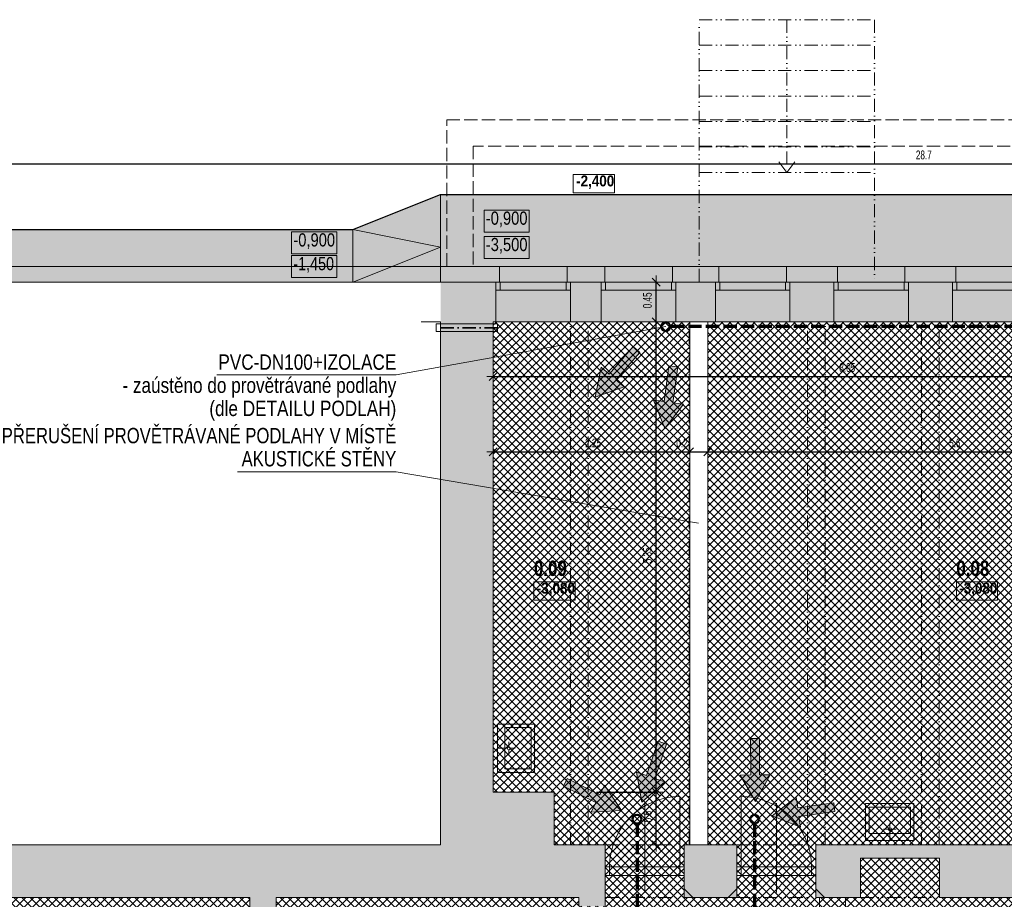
# Model space of a CAD drawing. Header units: millimetres. Extents: x -18538 to 31634, y -71765 to -43346.
# Tile 8 of 19: x -7448 to 3769, y -54187 to -44167. Entities that reach past the tile are written whole.
import ezdxf

# ---------------------------------------------------------------- set-up
doc = ezdxf.new("R2010")
doc.units = ezdxf.units.MM
doc.header["$PDMODE"] = 65
for name, pattern in [('Carkovana 2x_1', [200, 150, -50]), ('Cerchovana_1', [250, 150, -50, 0, -50]), ('JIS_09_15', [300, 150, -50, 0, -50, 0, -50])]:
    doc.linetypes.add(name, pattern=pattern)
doc.layers.add('XR$1$1.PP - SLEPY_1', color=7, linetype='Continuous', lineweight=25)
doc.layers.add('XR$3$SANACE_1', color=7, linetype='Continuous', lineweight=25)
doc.styles.add('ARIAL', font='ARIAL.TTF')
doc.styles.add('Arial Black', font='Arial Black')
doc.styles.add('ARIALNARROW', font='ARIALN.TTF')
doc.dimstyles.new('DIMSTYLE_4', dxfattribs={"dimtxt": 100, "dimasz": 150, "dimexe": 0, "dimexo": 0, "dimgap": 50, "dimtad": 2, "dimdec": 1, "dimlfac": 0.001, "dimrnd": 0.05, "dimzin": 4, "dimdsep": 46, "dimtxsty": 'ARIALNARROW', "dimblk1": 'ALL_ML_STRICH', "dimblk2": 'ALL_ML_STRICH', "dimsah": 1, "dimcen": 0, "dimclrd": 6, "dimclre": 6, "dimclrt": 6, "dimadec": 0, "dimazin": 0, "dimtfac": 1, "dimtdec": 0, "dimtix": 1, "dimtmove": 2, "dimatfit": 3, "dimfxl": 0, "dimtzin": 0, "dimlwd": 0, "dimlwe": 13, "dimarcsym": 0})
doc.dimstyles.new('DIMSTYLE_5', dxfattribs={"dimtxt": 100, "dimasz": 150, "dimexe": 0, "dimexo": 0, "dimgap": 50, "dimtad": 2, "dimlfac": 0.001, "dimrnd": 0.05, "dimzin": 4, "dimdsep": 46, "dimtxsty": 'ARIALNARROW', "dimblk1": 'ALL_ML_STRICH', "dimblk2": 'ALL_ML_STRICH', "dimsah": 1, "dimcen": 0, "dimclrd": 6, "dimclre": 6, "dimclrt": 6, "dimadec": 0, "dimazin": 0, "dimtfac": 1, "dimtdec": 0, "dimtix": 1, "dimtmove": 2, "dimatfit": 3, "dimfxl": 0, "dimtzin": 0, "dimlwd": 0, "dimlwe": 13, "dimarcsym": 0})
doc.dimstyles.new('DIMSTYLE_6', dxfattribs={"dimtxt": 100, "dimasz": 150, "dimexe": 0, "dimexo": 0, "dimgap": 50, "dimtad": 2, "dimdec": 1, "dimlfac": 0.001, "dimrnd": 0.05, "dimzin": 4, "dimdsep": 46, "dimtxsty": 'ARIALNARROW', "dimblk1": 'ALL_ML_STRICH', "dimblk2": 'ALL_ML_STRICH', "dimsah": 1, "dimcen": 0, "dimclrd": 6, "dimclre": 6, "dimclrt": 6, "dimadec": 0, "dimazin": 0, "dimtfac": 1, "dimtdec": 0, "dimtix": 1, "dimtmove": 2, "dimatfit": 3, "dimfxl": 0, "dimtvp": 1.2, "dimtzin": 0, "dimlwd": 0, "dimlwe": 13, "dimarcsym": 0})
pattern_1 = [(45, (0, 0), (-45.96194, 45.96194), []), (135, (0, 0), (-45.96194, -45.96194), [])]

# ---------------------------------------------------------------- blocks, each defined once
blk = doc.blocks.new('KOMPLEXNÍ OBJEKT_1')
at = {"layer": 'XR$1$1.PP - SLEPY_1', "color": 251, "linetype": 'Continuous', "lineweight": 13}
for p, q in [((-2003, -52191), (-2003, -52742)), ((-2003, -52191), (-1583, -52191)), ((-1923, -52231), (-1623, -52231)), ((-1923, -52702), (-1923, -52231)), ((-1623, -52231), (-1623, -52702)), ((-1583, -52742), (-1583, -52191)), ((-1893, -52467), (-2003, -52467)), ((-1876, -52449), (-1876, -52393)), ((-1876, -52484), (-1876, -52541)), ((-1858, -52467), (-1802, -52467)), ((-1623, -52702), (-1923, -52702)), ((-2003, -52742), (-1659, -52742)), ((-2003, -52742), (-1583, -52742))]:
    blk.add_line(p, q, dxfattribs=at)
blk.add_arc((-1876, -52467), 17.2, 270.0000172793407, 269.9999999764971, dxfattribs=at)
blk = doc.blocks.new('KOMPLEXNÍ OBJEKT_17')
at = {"layer": 'XR$1$1.PP - SLEPY_1', "color": 251, "linetype": 'Continuous', "lineweight": 13}
for p, q in [((2189, -53517), (2189, -53097)), ((2740, -53097), (2189, -53097)), ((2229, -53437), (2229, -53137)), ((2229, -53137), (2700, -53137)), ((2700, -53137), (2700, -53437)), ((2740, -53517), (2740, -53097)), ((2740, -53517), (2740, -53173)), ((2448, -53389), (2391, -53389)), ((2465, -53372), (2465, -53316)), ((2482, -53389), (2539, -53389)), ((2700, -53437), (2229, -53437)), ((2465, -53407), (2465, -53517)), ((2189, -53517), (2740, -53517))]:
    blk.add_line(p, q, dxfattribs=at)
blk.add_arc((2465, -53389), 17.2, 0, 360, dxfattribs=at)
blk = doc.blocks.new('ALL_ML_STRICH')
at = {"color": 0, "linetype": 'ByBlock', "lineweight": -2}
for p, q in [((-1, 0), (0.5, 0)), ((-0.3, -0.3), (0.3, 0.3)), ((0, -0.5), (0, 0.5))]:
    blk.add_line(p, q, dxfattribs=at)
blk = doc.blocks.new('*D81')
at = {"layer": 'DEFPOINTS', "color": 6, "linetype": 'Continuous', "lineweight": 13}
for p in [(-11508, -45808), (-11508, -46557), (17177, -46557)]:
    blk.add_point(p, dxfattribs=at)
at = {"layer": 'XR$3$SANACE_1', "color": 6, "linetype": 'Continuous', "lineweight": -2}
for p, q in [((-11508, -45808), (-11508, -45808)), ((-11508, -45808), (17177, -45808)), ((17177, -45808), (17177, -45808))]:
    blk.add_line(p, q, dxfattribs=at)
at = {"layer": 'XR$3$SANACE_1', "color": 6, "linetype": 'Continuous', "lineweight": 13, "xscale": 150, "yscale": 150, "zscale": 150, "rotation": 180}
blk.add_blockref('ALL_ML_STRICH', (-11508, -45808), dxfattribs=at)
at = {"layer": 'XR$3$SANACE_1', "color": 6, "linetype": 'Continuous', "lineweight": 13, "xscale": 150, "yscale": 150, "zscale": 150}
blk.add_blockref('ALL_ML_STRICH', (17177, -45808), dxfattribs=at)
at = {"layer": 'XR$3$SANACE_1', "color": 6, "linetype": 'Continuous', "lineweight": 13, "insert": (2852, -45708), "char_height": 100, "width": 324.57, "attachment_point": 5, "style": 'ARIALNARROW'}
blk.add_mtext('\\W0.81;\\A1;{28.7}', dxfattribs=at)
blk = doc.blocks.new('*D84')
at = {"layer": 'DEFPOINTS', "color": 6, "linetype": 'Continuous', "lineweight": 13}
for p in [(3032, -54167), (5977, -54167), (3032, -54723)]:
    blk.add_point(p, dxfattribs=at)
at = {"layer": 'XR$3$SANACE_1', "color": 6, "linetype": 'Continuous', "lineweight": -2}
for p, q in [((3032, -54415), (3032, -54723)), ((5977, -54458), (5977, -54723)), ((3032, -54723), (5977, -54723))]:
    blk.add_line(p, q, dxfattribs=at)
at = {"layer": 'XR$3$SANACE_1', "color": 6, "linetype": 'Continuous', "lineweight": 13, "xscale": 150, "yscale": 150, "zscale": 150, "rotation": 180}
blk.add_blockref('ALL_ML_STRICH', (3032, -54723), dxfattribs=at)
at = {"layer": 'XR$3$SANACE_1', "color": 6, "linetype": 'Continuous', "lineweight": 13, "xscale": 150, "yscale": 150, "zscale": 150}
blk.add_blockref('ALL_ML_STRICH', (5977, -54723), dxfattribs=at)
at = {"layer": 'XR$3$SANACE_1', "color": 6, "linetype": 'Continuous', "lineweight": 13, "insert": (4522, -54623), "char_height": 100, "width": 324.57, "attachment_point": 5, "style": 'ARIALNARROW'}
blk.add_mtext('\\W0.81;\\A1;{2.95}', dxfattribs=at)
blk = doc.blocks.new('*D86')
at = {"layer": 'DEFPOINTS', "color": 6, "linetype": 'Continuous', "lineweight": 13}
for p in [(-2053, -47607), (5977, -47607), (-2053, -48230)]:
    blk.add_point(p, dxfattribs=at)
at = {"layer": 'XR$3$SANACE_1', "color": 6, "linetype": 'Continuous', "lineweight": -2}
for p, q in [((-2053, -48230), (-2053, -48230)), ((-2053, -48230), (5977, -48230)), ((5977, -48230), (5977, -48230))]:
    blk.add_line(p, q, dxfattribs=at)
at = {"layer": 'XR$3$SANACE_1', "color": 6, "linetype": 'Continuous', "lineweight": 13, "xscale": 150, "yscale": 150, "zscale": 150, "rotation": 180}
blk.add_blockref('ALL_ML_STRICH', (-2053, -48230), dxfattribs=at)
at = {"layer": 'XR$3$SANACE_1', "color": 6, "linetype": 'Continuous', "lineweight": 13, "xscale": 150, "yscale": 150, "zscale": 150}
blk.add_blockref('ALL_ML_STRICH', (5977, -48230), dxfattribs=at)
at = {"layer": 'XR$3$SANACE_1', "color": 6, "linetype": 'Continuous', "lineweight": 13, "insert": (1980, -48130), "char_height": 100, "width": 324.57, "attachment_point": 5, "style": 'ARIALNARROW'}
blk.add_mtext('\\W0.81;\\A1;{8.05}', dxfattribs=at)
blk = doc.blocks.new('KOMPLEXNÍ OBJEKT_44')
at = {"layer": 'XR$3$SANACE_1', "linetype": 'Continuous', "lineweight": 13}
blk.add_hatch(color=132, dxfattribs=at).paths.add_polyline_path([(1399, -53024), (1124, -53236), (1446, -53364), (1429, -53244), (1839, -53186), (1826, -53087), (1416, -53145)])
at = {"layer": 'XR$3$SANACE_1', "color": 132, "linetype": 'Continuous', "lineweight": 13}
for p, q in [((1399, -53024), (1124, -53236)), ((1416, -53145), (1399, -53024)), ((1416, -53145), (1826, -53087)), ((1826, -53087), (1839, -53186)), ((1124, -53236), (1446, -53364)), ((1429, -53244), (1839, -53186)), ((1446, -53364), (1429, -53244))]:
    blk.add_line(p, q, dxfattribs=at)
blk = doc.blocks.new('KOMPLEXNÍ OBJEKT_45')
at = {"layer": 'XR$3$SANACE_1', "linetype": 'Continuous', "lineweight": 13}
blk.add_hatch(color=132, dxfattribs=at).paths.add_polyline_path([(1103, -52769), (933, -53071), (759, -52771), (881, -52770), (879, -52356), (979, -52355), (981, -52769)], flags=16)
at = {"layer": 'XR$3$SANACE_1', "color": 132, "linetype": 'Continuous', "lineweight": 13}
for p, q in [((979, -52355), (879, -52356)), ((881, -52770), (879, -52356)), ((981, -52769), (979, -52355)), ((759, -52771), (881, -52770)), ((933, -53071), (759, -52771)), ((1103, -52769), (933, -53071)), ((981, -52769), (1103, -52769))]:
    blk.add_line(p, q, dxfattribs=at)
blk = doc.blocks.new('KOMPLEXNÍ OBJEKT_46')
at = {"layer": 'XR$3$SANACE_1', "linetype": 'Continuous', "lineweight": 13}
blk.add_hatch(color=132, dxfattribs=at).paths.add_polyline_path([(-785, -52886), (-592, -53175), (-939, -53193), (-884, -53084), (-1254, -52899), (-1210, -52810), (-839, -52995)], flags=16)
at = {"layer": 'XR$3$SANACE_1', "color": 132, "linetype": 'Continuous', "lineweight": 13}
for p, q in [((-1210, -52810), (-1254, -52899)), ((-839, -52995), (-1210, -52810)), ((-884, -53084), (-1254, -52899)), ((-839, -52995), (-785, -52886)), ((-785, -52886), (-592, -53175)), ((-939, -53193), (-884, -53084)), ((-592, -53175), (-939, -53193))]:
    blk.add_line(p, q, dxfattribs=at)
blk = doc.blocks.new('KOMPLEXNÍ OBJEKT_47')
at = {"layer": 'XR$3$SANACE_1', "linetype": 'Continuous', "lineweight": 13}
blk.add_hatch(color=132, dxfattribs=at).paths.add_polyline_path([(-423, -52738), (-359, -53079), (-98, -52850), (-213, -52810), (-79, -52418), (-173, -52386), (-308, -52778)])
at = {"layer": 'XR$3$SANACE_1', "color": 132, "linetype": 'Continuous', "lineweight": 13}
for p, q in [((-308, -52778), (-173, -52386)), ((-213, -52810), (-79, -52418)), ((-173, -52386), (-79, -52418)), ((-423, -52738), (-359, -53079)), ((-308, -52778), (-423, -52738)), ((-98, -52850), (-213, -52810)), ((-359, -53079), (-98, -52850))]:
    blk.add_line(p, q, dxfattribs=at)
blk = doc.blocks.new('KOMPLEXNÍ OBJEKT_65')
at = {"layer": 'XR$3$SANACE_1', "linetype": 'Continuous', "lineweight": 13}
blk.add_hatch(color=132, dxfattribs=at).paths.add_polyline_path([(-563, -48350), (-891, -48466), (-823, -48125), (-731, -48205), (-460, -47891), (-385, -47957), (-655, -48270)], flags=16)
at = {"layer": 'XR$3$SANACE_1', "color": 132, "linetype": 'Continuous', "lineweight": 13}
for p, q in [((-731, -48205), (-460, -47891)), ((-385, -47957), (-460, -47891)), ((-655, -48270), (-385, -47957)), ((-891, -48466), (-823, -48125)), ((-823, -48125), (-731, -48205)), ((-655, -48270), (-563, -48350)), ((-563, -48350), (-891, -48466))]:
    blk.add_line(p, q, dxfattribs=at)
blk = doc.blocks.new('KOMPLEXNÍ OBJEKT_66')
at = {"layer": 'XR$3$SANACE_1', "linetype": 'Continuous', "lineweight": 13}
blk.add_hatch(color=132, dxfattribs=at).paths.add_polyline_path([(-227, -48502), (-98, -48824), (113, -48548), (-8, -48532), (48, -48121), (-51, -48108), (-107, -48518)])
at = {"layer": 'XR$3$SANACE_1', "color": 132, "linetype": 'Continuous', "lineweight": 13}
for p, q in [((-107, -48518), (-51, -48108)), ((-51, -48108), (48, -48121)), ((-8, -48532), (48, -48121)), ((-227, -48502), (-98, -48824)), ((-107, -48518), (-227, -48502)), ((-98, -48824), (113, -48548)), ((113, -48548), (-8, -48532))]:
    blk.add_line(p, q, dxfattribs=at)
blk = doc.blocks.new('*D111')
at = {"layer": 'DEFPOINTS', "color": 6, "linetype": 'Continuous', "lineweight": 13}
for p in [(-2053, -48467), (-2053, -49090), (185, -49093)]:
    blk.add_point(p, dxfattribs=at)
at = {"layer": 'XR$3$SANACE_1', "color": 6, "linetype": 'Continuous', "lineweight": -2}
for p, q in [((-2053, -49090), (-2053, -49090)), ((-2053, -49090), (185, -49090)), ((185, -49090), (185, -49090))]:
    blk.add_line(p, q, dxfattribs=at)
at = {"layer": 'XR$3$SANACE_1', "color": 6, "linetype": 'Continuous', "lineweight": 13, "xscale": 150, "yscale": 150, "zscale": 150, "rotation": 180}
blk.add_blockref('ALL_ML_STRICH', (-2053, -49090), dxfattribs=at)
at = {"layer": 'XR$3$SANACE_1', "color": 6, "linetype": 'Continuous', "lineweight": 13, "xscale": 150, "yscale": 150, "zscale": 150}
blk.add_blockref('ALL_ML_STRICH', (185, -49090), dxfattribs=at)
at = {"layer": 'XR$3$SANACE_1', "color": 6, "linetype": 'Continuous', "lineweight": 13, "insert": (-916, -48990), "char_height": 100, "width": 324.57, "attachment_point": 5, "style": 'ARIALNARROW'}
blk.add_mtext('\\W0.81;\\A1;{2.25}', dxfattribs=at)
blk = doc.blocks.new('*D112')
at = {"layer": 'DEFPOINTS', "color": 6, "linetype": 'Continuous', "lineweight": 13}
for p in [(185, -49090), (185, -49093), (390, -49093)]:
    blk.add_point(p, dxfattribs=at)
at = {"layer": 'XR$3$SANACE_1', "color": 6, "linetype": 'Continuous', "lineweight": -2}
for p, q in [((185, -49090), (185, -49090)), ((185, -49090), (390, -49090)), ((390, -49090), (390, -49090))]:
    blk.add_line(p, q, dxfattribs=at)
at = {"layer": 'XR$3$SANACE_1', "color": 6, "linetype": 'Continuous', "lineweight": 13, "xscale": 150, "yscale": 150, "zscale": 150, "rotation": 180}
blk.add_blockref('ALL_ML_STRICH', (185, -49090), dxfattribs=at)
at = {"layer": 'XR$3$SANACE_1', "color": 6, "linetype": 'Continuous', "lineweight": 13, "xscale": 150, "yscale": 150, "zscale": 150}
blk.add_blockref('ALL_ML_STRICH', (390, -49090), dxfattribs=at)
at = {"layer": 'XR$3$SANACE_1', "color": 6, "linetype": 'Continuous', "lineweight": 13, "insert": (97, -48990), "char_height": 100, "width": 243.43, "attachment_point": 5, "style": 'ARIALNARROW'}
blk.add_mtext('\\W0.81;\\A1;{0.2}', dxfattribs=at)
blk = doc.blocks.new('*D113')
at = {"layer": 'DEFPOINTS', "color": 6, "linetype": 'Continuous', "lineweight": 13}
for p in [(5977, -48467), (390, -49090), (390, -49093)]:
    blk.add_point(p, dxfattribs=at)
at = {"layer": 'XR$3$SANACE_1', "color": 6, "linetype": 'Continuous', "lineweight": -2}
for p, q in [((390, -49090), (390, -49090)), ((390, -49090), (5977, -49090)), ((5977, -49090), (5977, -49090))]:
    blk.add_line(p, q, dxfattribs=at)
at = {"layer": 'XR$3$SANACE_1', "color": 6, "linetype": 'Continuous', "lineweight": 13, "xscale": 150, "yscale": 150, "zscale": 150, "rotation": 180}
blk.add_blockref('ALL_ML_STRICH', (390, -49090), dxfattribs=at)
at = {"layer": 'XR$3$SANACE_1', "color": 6, "linetype": 'Continuous', "lineweight": 13, "xscale": 150, "yscale": 150, "zscale": 150}
blk.add_blockref('ALL_ML_STRICH', (5977, -49090), dxfattribs=at)
at = {"layer": 'XR$3$SANACE_1', "color": 6, "linetype": 'Continuous', "lineweight": 13, "insert": (3205, -48990), "char_height": 100, "width": 243.43, "attachment_point": 5, "style": 'ARIALNARROW'}
blk.add_mtext('\\W0.81;\\A1;{5.6}', dxfattribs=at)
blk = doc.blocks.new('*D114')
at = {"layer": 'DEFPOINTS', "color": 6, "linetype": 'Continuous', "lineweight": 13}
for p in [(-2653, -52967), (-778, -53567), (-197, -53567)]:
    blk.add_point(p, dxfattribs=at)
at = {"layer": 'XR$3$SANACE_1', "color": 6, "linetype": 'Continuous', "lineweight": -2}
for p, q in [((-877, -52967), (-197, -52967)), ((-197, -53567), (-197, -52967)), ((-197, -53567), (-197, -53567))]:
    blk.add_line(p, q, dxfattribs=at)
at = {"layer": 'XR$3$SANACE_1', "color": 6, "linetype": 'Continuous', "lineweight": 13, "xscale": 150, "yscale": 150, "zscale": 150}
for p, rotation in [((-197, -52967), 90), ((-197, -53567), 270)]:
    blk.add_blockref('ALL_ML_STRICH', p, dxfattribs=dict(at, rotation=rotation))
at = {"layer": 'XR$3$SANACE_1', "color": 6, "linetype": 'Continuous', "lineweight": 13, "insert": (-297, -53245), "char_height": 100, "width": 243.43, "attachment_point": 5, "rotation": 90, "style": 'ARIALNARROW'}
blk.add_mtext('\\W0.81;\\A1;{0.6}', dxfattribs=at)
blk = doc.blocks.new('*D115')
at = {"layer": 'DEFPOINTS', "color": 6, "linetype": 'Continuous', "lineweight": 13}
for p in [(-2053, -47607), (-2653, -52967), (-197, -52967)]:
    blk.add_point(p, dxfattribs=at)
at = {"layer": 'XR$3$SANACE_1', "color": 6, "linetype": 'Continuous', "lineweight": -2}
for p, q in [((-197, -47607), (-197, -47607)), ((-197, -52967), (-197, -47607)), ((-877, -52967), (-197, -52967))]:
    blk.add_line(p, q, dxfattribs=at)
at = {"layer": 'XR$3$SANACE_1', "color": 6, "linetype": 'Continuous', "lineweight": 13, "xscale": 150, "yscale": 150, "zscale": 150}
for p, rotation in [((-197, -47607), 90), ((-197, -52967), 270)]:
    blk.add_blockref('ALL_ML_STRICH', p, dxfattribs=dict(at, rotation=rotation))
at = {"layer": 'XR$3$SANACE_1', "color": 6, "linetype": 'Continuous', "lineweight": 13, "insert": (-297, -50269), "char_height": 100, "width": 324.57, "attachment_point": 5, "rotation": 90, "style": 'ARIALNARROW'}
blk.add_mtext('\\W0.81;\\A1;{5.35}', dxfattribs=at)
blk = doc.blocks.new('*D116')
at = {"layer": 'DEFPOINTS', "color": 6, "linetype": 'Continuous', "lineweight": 13}
for p in [(-2653, -47157), (-2053, -47607), (-197, -47607)]:
    blk.add_point(p, dxfattribs=at)
at = {"layer": 'XR$3$SANACE_1', "color": 6, "linetype": 'Continuous', "lineweight": -2}
for p, q in [((-197, -47157), (-197, -47157)), ((-197, -47607), (-197, -47157)), ((-197, -47607), (-197, -47607))]:
    blk.add_line(p, q, dxfattribs=at)
at = {"layer": 'XR$3$SANACE_1', "color": 6, "linetype": 'Continuous', "lineweight": 13, "xscale": 150, "yscale": 150, "zscale": 150}
for p, rotation in [((-197, -47157), 90), ((-197, -47607), 270)]:
    blk.add_blockref('ALL_ML_STRICH', p, dxfattribs=dict(at, rotation=rotation))
at = {"layer": 'XR$3$SANACE_1', "color": 6, "linetype": 'Continuous', "lineweight": 13, "insert": (-297, -47364), "char_height": 100, "width": 324.57, "attachment_point": 5, "rotation": 90, "style": 'ARIALNARROW'}
blk.add_mtext('\\W0.81;\\A1;{0.45}', dxfattribs=at)

msp = doc.modelspace()

# ---------------------------------------------------------------- hatches: boundary and pattern name
at = {"layer": 'XR$3$SANACE_1', "linetype": 'Continuous', "lineweight": 25}
for color, points in [(61, [(-11507.849, -47156.677), (-2652.849, -47156.677), (-2652.849, -46156.677), (-3652.849, -46556.677), (-10907.849, -46556.677), (-10907.849, -44871.677), (-11507.849, -44871.677)]), (191, [(6577.151, -47156.677), (6577.151, -46156.677), (-2652.849, -46156.677), (-2652.849, -47156.677)])]:
    msp.add_hatch(color=color, dxfattribs=at).paths.add_polyline_path(points)
at = {"layer": 'XR$3$SANACE_1', "linetype": 'Continuous', "lineweight": 13}
for color, points in [(161, [(6577.151, -47606.677), (6577.151, -47156.677), (-2652.849, -47156.677), (-2652.849, -47606.677)]), (21, [(-2052.849, -52966.677), (-2052.849, -47606.677), (-2652.849, -47606.677), (-2652.849, -52966.677)]), (254, [(-1357.849, -52966.677), (-2652.849, -52966.677), (-2652.849, -53566.677), (-11507.849, -53566.677), (-11507.849, -53172.238), (-11957.849, -53172.238), (-11957.849, -54166.677), (-4827.849, -54166.677), (-4827.849, -54966.677), (-4527.849, -54966.677), (-4527.849, -54166.677), (-1077.849, -54166.677), (-1077.849, -54266.677), (-777.849, -54266.677), (-777.849, -53566.677), (-1357.849, -53566.677)]), (254, [(122.151, -54166.677), (722.151, -54166.677), (722.151, -53566.677), (122.151, -53566.677)]), (254, [(3032.151, -53566.677), (1622.151, -53566.677), (1622.151, -54166.677), (2132.151, -54166.677), (2132.151, -53716.677), (3032.151, -53716.677)]), (91, [(5977.151, -53566.677), (3032.151, -53566.677), (3032.151, -54166.677), (5977.151, -54166.677)])]:
    msp.add_hatch(color=color, dxfattribs=at).paths.add_polyline_path(points)
at = {"layer": 'XR$3$SANACE_1', "linetype": 'Cerchovana_1', "lineweight": 13}
h = msp.add_hatch(dxfattribs=at)
h.set_pattern_fill('_RAFA_14', color=204, scale=50, style=0, pattern_type=2)
h.set_pattern_definition(pattern_1)
h.paths.add_polyline_path([(-1357.849, -53566.677), (184.651, -53566.677), (184.651, -47606.677), (-2052.849, -47606.677), (-2052.849, -52966.677), (-1357.849, -52966.677)], flags=0)
h = msp.add_hatch(dxfattribs=at)
h.set_pattern_fill('_RAFA_14', color=204, scale=50, style=0, pattern_type=2)
h.set_pattern_definition(pattern_1)
h.paths.add_polyline_path([(389.651, -47606.677), (389.651, -53566.677), (5977.151, -53566.677), (5977.151, -47606.677)], flags=0)
h = msp.add_hatch(dxfattribs=at)
h.set_pattern_fill('_RAFA_14', color=204, scale=50, style=0, pattern_type=2)
h.set_pattern_definition(pattern_1)
h.paths.add_polyline_path([(312.151, -56546.677), (312.151, -55416.677), (612.151, -55416.677), (612.151, -58116.677), (1662.151, -58116.677), (1662.151, -55316.677), (1962.151, -55316.677), (1962.151, -56146.677), (1762.151, -56146.677), (1762.151, -57046.677), (1962.151, -57046.677), (1962.151, -59216.677), (6427.151, -59216.677), (6427.151, -57146.677), (8352.151, -57146.677), (8352.151, -54166.677), (3032.151, -54166.677), (3032.151, -53716.677), (2132.151, -53716.677), (2132.151, -54166.677), (1622.151, -54166.677), (1622.151, -53566.677), (722.151, -53566.677), (722.151, -54166.677), (122.151, -54166.677), (122.151, -53566.677), (-777.849, -53566.677), (-777.849, -54266.677), (-1077.849, -54266.677), (-1077.849, -54166.677), (-4527.849, -54166.677), (-4527.849, -54966.677), (-4827.849, -54966.677), (-4827.849, -54166.677), (-11507.849, -54166.677), (-11507.849, -57146.677), (-4827.849, -57146.677), (-4827.849, -55966.677), (-4527.849, -55966.677), (-4527.849, -57146.677), (-1077.849, -57146.677), (-1077.849, -55366.677), (-777.849, -55366.677), (-777.849, -56546.677)], flags=0)

# ---------------------------------------------------------------- linework, layer by layer
at = {"layer": 'XR$1$1.PP - SLEPY_1', "color": 138, "linetype": 'JIS_09_15', "lineweight": 13}
for p, q in [((292.151, -44166.677), (2292.151, -44166.677)), ((292.151, -47156.677), (292.151, -44166.677)), ((1292.151, -44166.677), (1292.151, -45906.677)), ((2292.151, -44166.677), (2292.151, -47156.677)), ((292.151, -44456.677), (2292.151, -44456.677)), ((292.151, -44746.677), (2292.151, -44746.677)), ((292.151, -45036.677), (2292.151, -45036.677)), ((292.151, -45326.677), (2292.151, -45326.677)), ((292.151, -45616.677), (2292.151, -45616.677)), ((1292.151, -45906.677), (1177.789, -45755.564)), ((1292.151, -45906.677), (1406.513, -45755.564)), ((292.151, -45906.677), (2292.151, -45906.677)), ((-1172.849, -53566.677), (-1172.849, -47606.677)), ((-972.849, -53566.677), (-972.849, -47606.677)), ((177.151, -53566.677), (177.151, -47606.677)), ((1527.151, -53566.677), (1527.151, -47606.677)), ((1727.151, -53566.677), (1727.151, -47606.677)), ((2827.151, -53566.677), (2827.151, -47606.677)), ((3027.151, -53566.677), (3027.151, -47606.677)), ((-777.849, -53566.677), (122.151, -53566.677)), ((722.151, -53566.677), (1622.151, -53566.677)), ((122.151, -54066.677), (122.151, -54166.677)), ((722.151, -54166.677), (722.151, -54066.677)), ((1622.151, -54066.677), (1622.151, -54166.677)), ((-777.849, -54166.677), (122.151, -54166.677)), ((122.151, -54166.677), (222.151, -54166.677)), ((622.151, -54166.677), (722.151, -54166.677)), ((722.151, -54166.677), (1622.151, -54166.677)), ((1622.151, -54166.677), (1722.151, -54166.677)), ((1662.151, -54166.677), (1662.151, -55316.677)), ((1961.745, -54166.677), (1961.745, -55316.677)), ((2132.151, -54166.677), (3032.151, -54166.677))]:
    msp.add_line(p, q, dxfattribs=at)
at = {"layer": 'XR$1$1.PP - SLEPY_1', "color": 138, "linetype": 'Carkovana 2x_1', "lineweight": 13}
for p, q in [((-2582.849, -45306.677), (5937.151, -45306.677)), ((-2582.849, -46976.677), (-2582.849, -45306.677)), ((5637.151, -45606.677), (-2282.849, -45606.677)), ((-2282.849, -45606.677), (-2282.849, -46976.677)), ((-2282.849, -46976.677), (-2582.849, -46976.677))]:
    msp.add_line(p, q, dxfattribs=at)
at = {"layer": 'XR$1$1.PP - SLEPY_1', "color": 138, "linetype": 'Continuous', "lineweight": 13}
for p, q in [((-1982.849, -46976.677), (-11327.849, -46976.677)), ((-1212.849, -46976.677), (-1982.849, -46976.677)), ((-1982.849, -46976.677), (-1982.849, -47156.677)), ((-1212.849, -46976.677), (-1212.849, -47156.677)), ((-782.849, -46976.677), (-1212.849, -46976.677)), ((-12.849, -46976.677), (-782.849, -46976.677)), ((-782.849, -46976.677), (-782.849, -47156.677)), ((-12.849, -46976.677), (-12.849, -47156.677)), ((517.151, -46976.677), (-12.849, -46976.677)), ((1287.151, -46976.677), (517.151, -46976.677)), ((517.151, -46976.677), (517.151, -47156.677)), ((1287.151, -46976.677), (1287.151, -47156.677)), ((1867.151, -46976.677), (1287.151, -46976.677)), ((2637.151, -46976.677), (1867.151, -46976.677)), ((1867.151, -46976.677), (1867.151, -47156.677)), ((2637.151, -46976.677), (2637.151, -47156.677)), ((3217.151, -46976.677), (2637.151, -46976.677)), ((3987.151, -46976.677), (3217.151, -46976.677)), ((3217.151, -46976.677), (3217.151, -47156.677)), ((-2875.111, -47156.677), (-11507.849, -47156.677)), ((-2875.111, -47156.677), (-822.849, -47156.677)), ((-2022.849, -47156.677), (-1172.849, -47156.677)), ((-1982.849, -47156.677), (-2022.849, -47156.677)), ((-2022.849, -47606.677), (-2022.849, -47156.677)), ((-1972.849, -47246.677), (-1972.849, -47156.677)), ((-1222.849, -47246.677), (-1222.849, -47156.677)), ((-1212.849, -47156.677), (-1172.849, -47156.677)), ((-1172.849, -47156.677), (-822.849, -47156.677)), ((-1172.849, -47156.677), (-1172.849, -47606.677)), ((-822.849, -47156.677), (27.151, -47156.677)), ((-782.849, -47156.677), (-822.849, -47156.677)), ((-822.849, -47606.677), (-822.849, -47156.677)), ((-772.849, -47246.677), (-772.849, -47156.677)), ((-22.849, -47246.677), (-22.849, -47156.677)), ((-12.849, -47156.677), (27.151, -47156.677)), ((27.151, -47156.677), (27.151, -47606.677)), ((27.151, -47156.677), (477.151, -47156.677)), ((477.151, -47156.677), (1327.151, -47156.677)), ((477.151, -47156.677), (517.151, -47156.677)), ((477.151, -47156.677), (477.151, -47606.677)), ((527.151, -47246.677), (527.151, -47156.677)), ((1277.151, -47246.677), (1277.151, -47156.677)), ((1287.151, -47156.677), (1327.151, -47156.677)), ((1327.151, -47156.677), (1327.151, -47606.677)), ((1327.151, -47156.677), (1827.151, -47156.677)), ((1827.151, -47156.677), (2677.151, -47156.677)), ((1827.151, -47156.677), (1867.151, -47156.677)), ((1827.151, -47156.677), (1827.151, -47606.677)), ((1877.151, -47246.677), (1877.151, -47156.677)), ((2627.151, -47246.677), (2627.151, -47156.677)), ((2637.151, -47156.677), (2677.151, -47156.677)), ((2677.151, -47156.677), (2677.151, -47606.677)), ((2677.151, -47156.677), (3177.151, -47156.677)), ((3177.151, -47156.677), (4027.151, -47156.677)), ((3177.151, -47156.677), (3217.151, -47156.677)), ((3177.151, -47156.677), (3177.151, -47606.677)), ((3227.151, -47246.677), (3227.151, -47156.677)), ((-2022.849, -47246.677), (-1172.849, -47246.677)), ((-822.849, -47246.677), (27.151, -47246.677)), ((477.151, -47246.677), (1327.151, -47246.677)), ((1827.151, -47246.677), (2677.151, -47246.677)), ((3177.151, -47246.677), (4027.151, -47246.677)), ((-2652.849, -47606.677), (-2875.111, -47606.677)), ((-2652.849, -47606.677), (-2652.849, -53566.677)), ((-2052.849, -47606.677), (-2052.849, -52966.677)), ((-2052.849, -47606.677), (-2022.849, -47606.677)), ((-2022.849, -47606.677), (-1172.849, -47606.677)), ((-1172.849, -47606.677), (-822.849, -47606.677)), ((-822.849, -47606.677), (27.151, -47606.677)), ((27.151, -47606.677), (184.651, -47606.677)), ((184.651, -47606.677), (184.651, -53566.677)), ((184.651, -47606.677), (389.651, -47606.677)), ((389.651, -53566.677), (389.651, -47606.677)), ((389.651, -47606.677), (477.151, -47606.677)), ((477.151, -47606.677), (1327.151, -47606.677)), ((1327.151, -47606.677), (1827.151, -47606.677)), ((1827.151, -47606.677), (2677.151, -47606.677)), ((2677.151, -47606.677), (3177.151, -47606.677)), ((3177.151, -47606.677), (4027.151, -47606.677)), ((-1357.849, -52966.677), (-2052.849, -52966.677)), ((-1357.849, -53566.677), (-1357.849, -52966.677)), ((72.151, -53816.677), (72.151, -53016.677)), ((772.151, -53816.677), (772.151, -53016.677)), ((-327.849, -54110.034), (-327.849, -53092.959)), ((1172.151, -54110.034), (1172.151, -53092.959)), ((-11507.849, -53566.677), (-2652.849, -53566.677)), ((-1357.849, -53566.677), (-777.849, -53566.677)), ((-777.849, -54166.677), (-777.849, -53566.677)), ((122.151, -53566.677), (722.151, -53566.677)), ((122.151, -54066.677), (122.151, -53566.677)), ((722.151, -54066.677), (722.151, -53566.677)), ((1622.151, -53566.677), (5377.151, -53566.677)), ((1622.151, -54066.677), (1622.151, -53566.677)), ((2132.151, -53716.677), (3032.151, -53716.677)), ((2132.151, -54166.677), (2132.151, -53716.677)), ((3032.151, -54166.677), (3032.151, -53716.677)), ((-777.849, -53816.677), (122.151, -53816.677)), ((-727.849, -53916.677), (-727.849, -53816.677)), ((72.151, -53916.677), (72.151, -53816.677)), ((722.151, -53816.677), (1622.151, -53816.677)), ((772.151, -53916.677), (772.151, -53816.677)), ((1572.151, -53916.677), (1572.151, -53816.677)), ((-777.849, -53916.677), (122.151, -53916.677)), ((722.151, -53916.677), (1622.151, -53916.677)), ((122.151, -54066.677), (222.151, -54166.677)), ((722.151, -54066.677), (622.151, -54166.677)), ((1622.151, -54066.677), (1722.151, -54166.677)), ((-11507.849, -54166.677), (-4827.849, -54166.677)), ((-4827.849, -54966.677), (-4827.849, -54166.677)), ((-4527.849, -54166.677), (-1077.849, -54166.677)), ((-4527.849, -54966.677), (-4527.849, -54166.677)), ((-1077.849, -54266.677), (-1077.849, -54166.677)), ((-777.849, -54266.677), (-777.849, -54166.677)), ((622.151, -54166.677), (222.151, -54166.677)), ((1722.151, -54166.677), (2132.151, -54166.677)), ((3032.151, -54166.677), (3132.151, -54166.677)), ((3132.151, -54166.677), (3232.151, -54166.677)), ((3232.151, -54166.677), (8352.151, -54166.677))]:
    msp.add_line(p, q, dxfattribs=at)
for points in [[(-1142.412, -46139.492), (-672.412, -46139.492), (-672.412, -45931.159), (-1142.412, -45931.159), (-1142.412, -46139.492)], [(-1590.416, -50778.761), (-1120.416, -50778.761), (-1120.416, -50570.427), (-1590.416, -50570.427), (-1590.416, -50778.761)], [(3222.723, -50778.761), (3692.723, -50778.761), (3692.723, -50570.427), (3222.723, -50570.427), (3222.723, -50778.761)]]:
    msp.add_lwpolyline(points, dxfattribs=at)
for points in [[(184.651, -47606.677), (184.651, -47606.677)], [(389.651, -47606.677), (389.651, -47606.677)]]:
    msp.add_lwpolyline(points, close=True, dxfattribs=at)
for centre, start, end in [((72.151, -53816.677), 90, 180), ((772.151, -53816.677), 0, 90)]:
    msp.add_arc(centre, 800, start, end, dxfattribs=at)
at = {"layer": 'XR$3$SANACE_1', "color": 7, "linetype": 'Continuous', "lineweight": 25}
for p, q in [((-3652.849, -46556.677), (-2652.849, -46156.677)), ((-2652.849, -46156.677), (-1419.851, -46156.677)), ((-1419.851, -46156.677), (5974.77, -46156.677)), ((-10907.849, -46556.677), (-3652.849, -46556.677))]:
    msp.add_line(p, q, dxfattribs=at)
at = {"layer": 'XR$3$SANACE_1', "color": 7, "linetype": 'Continuous', "lineweight": 13}
for p, q in [((-2652.849, -46156.677), (-2652.849, -47156.677)), ((-3652.849, -46556.677), (-3652.849, -47156.677)), ((-3652.849, -46556.677), (-2652.849, -46756.677)), ((-2652.849, -46756.677), (-3652.849, -47156.677)), ((-3157.866, -48213.106), (-88.571, -47663.455)), ((-3157.866, -48213.106), (-5202.196, -48213.106)), ((-4966.456, -49318.625), (-3157.866, -49318.625)), ((-3157.866, -49318.625), (283.941, -49900.557))]:
    msp.add_line(p, q, dxfattribs=at)
at = {"layer": 'XR$3$SANACE_1', "color": 1, "linetype": 'Continuous', "lineweight": 13}
for p, q in [((-2702.849, -47717.992), (-2702.849, -47632.992)), ((-2702.849, -47632.992), (-2002.849, -47632.992)), ((-2002.849, -47632.992), (-2002.849, -47717.992)), ((-2002.849, -47717.992), (-2702.849, -47717.992))]:
    msp.add_line(p, q, dxfattribs=at)
at = {"layer": 'XR$3$SANACE_1', "color": 132, "linetype": 'Carkovana 2x_1', "lineweight": 70}
msp.add_line((5720.21, -47663.455), (-38.571, -47663.455), dxfattribs=at)
at = {"layer": 'XR$3$SANACE_1', "color": 1, "linetype": 'Cerchovana_1', "lineweight": 35}
msp.add_line((-2002.849, -47675.492), (-2702.849, -47675.492), dxfattribs=at)
at = {"layer": 'XR$3$SANACE_1', "color": 7, "linetype": 'Carkovana 2x_1', "lineweight": 70}
for p, q in [((-415.239, -53323.524), (-415.239, -54751.363)), ((924.761, -53323.524), (924.761, -54751.363))]:
    msp.add_line(p, q, dxfattribs=at)
at = {"layer": 'XR$3$SANACE_1', "color": 7, "linetype": 'Continuous', "lineweight": 25}
msp.add_lwpolyline([(-1419.851, -46156.677), (-1419.851, -46156.677)], close=True, dxfattribs=at)
at = {"layer": 'XR$3$SANACE_1', "color": 5, "linetype": 'Continuous', "lineweight": 13}
for points in [[(-2158.066, -46585.243), (-1642.732, -46585.243), (-1642.732, -46335.243), (-2158.066, -46335.243), (-2158.066, -46585.243)], [(-4350.535, -46832.956), (-3835.201, -46832.956), (-3835.201, -46582.956), (-4350.535, -46582.956), (-4350.535, -46832.956)]]:
    msp.add_lwpolyline(points, dxfattribs=at)
at = {"layer": 'XR$3$SANACE_1', "color": 1, "linetype": 'Continuous', "lineweight": 13}
for points in [[(-2158.066, -46885.507), (-1642.732, -46885.507), (-1642.732, -46635.507), (-2158.066, -46635.507), (-2158.066, -46885.507)], [(-4350.535, -47103.22), (-3835.201, -47103.22), (-3835.201, -46853.22), (-4350.535, -46853.22), (-4350.535, -47103.22)]]:
    msp.add_lwpolyline(points, dxfattribs=at)
at = {"layer": 'XR$3$SANACE_1', "color": 132, "linetype": 'Continuous', "lineweight": 50}
msp.add_circle((-88.571, -47663.455), 50, dxfattribs=at)
at = {"layer": 'XR$3$SANACE_1', "color": 7, "linetype": 'Continuous', "lineweight": 50}
for centre in [(-415.239, -53273.524), (924.761, -53273.524)]:
    msp.add_circle(centre, 50, dxfattribs=at)

# ---------------------------------------------------------------- block references
at = {"layer": 'XR$1$1.PP - SLEPY_1', "color": 251, "linetype": 'Continuous', "lineweight": 13}
for name in ['KOMPLEXNÍ OBJEKT_1', 'KOMPLEXNÍ OBJEKT_17']:
    msp.add_blockref(name, (0, 0), dxfattribs=at)
at = {"layer": 'XR$3$SANACE_1', "color": 132, "linetype": 'Continuous', "lineweight": 13}
for name in ['KOMPLEXNÍ OBJEKT_65', 'KOMPLEXNÍ OBJEKT_66', 'KOMPLEXNÍ OBJEKT_45', 'KOMPLEXNÍ OBJEKT_47', 'KOMPLEXNÍ OBJEKT_46', 'KOMPLEXNÍ OBJEKT_44']:
    msp.add_blockref(name, (0, 0), dxfattribs=at)

# ---------------------------------------------------------------- texts
at = {"layer": 'XR$1$1.PP - SLEPY_1', "color": 138, "linetype": 'Continuous', "lineweight": 13, "char_height": 125, "attachment_point": 7, "style": 'ARIALNARROW'}
for s, insert, width in [('\\W1.07;\\fArial Narrow|i0|b1|c0|p0;-2,400', (-1109.079, -46093.659), 503.59366), ('\\W1.07;\\fArial Narrow|i0|b1|c0|p0;-3,080', (-1557.083, -50732.927), 503.59359), ('\\W1.07;\\fArial Narrow|i0|b1|c0|p0;-3,080', (3256.057, -50732.927), 503.59373)]:
    msp.add_mtext(s, dxfattribs=dict(at, insert=insert, width=width))
at = {"layer": 'XR$1$1.PP - SLEPY_1', "color": 138, "linetype": 'Continuous', "lineweight": 35, "char_height": 175, "width": 456.84253, "attachment_point": 7, "style": 'Arial Black'}
for s, insert in [('\\W0.69;0.09', (-1590.416, -50506.261)), ('\\W0.69;0.08', (3222.723, -50506.261))]:
    msp.add_mtext(s, dxfattribs=dict(at, insert=insert))
at = {"layer": 'XR$3$SANACE_1', "color": 5, "linetype": 'Continuous', "lineweight": 13, "char_height": 150, "attachment_point": 7, "style": 'ARIAL'}
for insert, width in [((-2138.066, -46530.243), 534.96521), ((-4330.535, -46777.956), 534.96514)]:
    msp.add_mtext('\\W0.80;-0,900', dxfattribs=dict(at, insert=insert, width=width))
at = {"layer": 'XR$3$SANACE_1', "color": 1, "linetype": 'Continuous', "lineweight": 13, "char_height": 150, "attachment_point": 7, "style": 'ARIAL'}
for s, insert, width in [('\\W0.80;-3,500', (-2138.066, -46830.507), 534.96521), ('\\W0.78;-1,450', (-4330.535, -47048.22), 533.82768)]:
    msp.add_mtext(s, dxfattribs=dict(at, insert=insert, width=width))
at = {"layer": 'XR$3$SANACE_1', "color": 7, "linetype": 'Continuous', "lineweight": 25, "char_height": 175, "attachment_point": 3, "line_spacing_factor": 0.903614, "style": 'ARIAL'}
for s, insert, width in [('\\A1;{\\fArial|i0|b0;\\H175.000000;\\W0.800000;\\C7;PVC-DN100+IZOLACE}\\P{\\fArial|i0|b0;\\H175.000000;\\W0.800000;\\C7;- zaústěno do provětrávané podlahy}\\P{\\fArial|i0|b0;\\H175.000000;\\W0.800000;\\C7;(dle DETAILU PODLAH)}\\P', (-3157.866, -47979.655), 3205.87654), ('\\A1;{\\fArial|i0|b0;\\H175.000000;\\W0.800000;\\C7;PŘERUŠENÍ PROVĚTRÁVANÉ PODLAHY V MÍSTĚ}\\P{\\fArial|i0|b0;\\H175.000000;\\W0.800000;\\C7;AKUSTICKÉ STĚNY}\\P', (-3157.866, -48816.958), 4708.82398)]:
    msp.add_mtext(s, dxfattribs=dict(at, insert=insert, width=width))

# ---------------------------------------------------------------- dimensions: what is measured, and where the dimension line sits
at = {"layer": 'XR$3$SANACE_1', "color": 6, "linetype": 'Continuous', "lineweight": 13}
for base, p1, p2, dimstyle, picture, middle in [((17177.151, -45807.803), (-11507.849, -45807.803), (17177.151, -45807.803), 'DIMSTYLE_4', '*D81', (2852.251, -45707.803)), ((5977.151, -48230.275), (-2052.849, -48230.275), (5977.151, -48230.275), 'DIMSTYLE_5', '*D86', (1979.751, -48130.275)), ((184.651, -49090.275), (-2052.849, -49090.275), (184.651, -49090.275), 'DIMSTYLE_5', '*D111', (-916.499, -48990.275)), ((5977.151, -49090.275), (389.651, -49090.275), (5977.151, -49090.275), 'DIMSTYLE_4', '*D113', (3204.601, -48990.275)), ((389.651, -49090.275), (184.651, -49090.275), (389.651, -49090.275), 'DIMSTYLE_6', '*D112', (96.851, -48990.275)), ((5977.150894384, -54723.03991478), (3032.150894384, -54414.822935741), (5977.150894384, -54458.405174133), 'DIMSTYLE_5', '*D84', (4522.250894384, -54623.03991478))]:
    dim = msp.add_linear_dim(base=base, p1=p1, p2=p2, dimstyle=dimstyle, override={"dimpost": '<>', "dimclrd": 6, "dimclre": 6, "dimclrt": 6, "dimlwd": 0, "dimlwe": 13}, dxfattribs=at)
    dim.commit()
    dim.dimension.update_dxf_attribs({"geometry": picture, "text_midpoint": middle, "dimtype": 160})
for base, p1, p2, dimstyle, picture, middle in [((-196.998, -47156.677), (-196.998, -47606.677), (-196.998, -47156.677), 'DIMSTYLE_5', '*D116', (-296.998, -47364.077)), ((-196.998, -47606.677), (-877.192, -52966.677), (-196.998, -47606.677), 'DIMSTYLE_5', '*D115', (-296.998, -50269.077)), ((-196.998, -52966.677), (-196.998, -53566.677), (-877.192, -52966.677), 'DIMSTYLE_4', '*D114', (-296.998, -53245.477))]:
    dim = msp.add_linear_dim(base=base, p1=p1, p2=p2, angle=90, dimstyle=dimstyle, override={"dimpost": '<>', "dimclrd": 6, "dimclre": 6, "dimclrt": 6, "dimlwd": 0, "dimlwe": 13}, dxfattribs=at)
    dim.commit()
    dim.dimension.update_dxf_attribs({"geometry": picture, "text_midpoint": middle, "dimtype": 160})

doc.saveas('drawing.dxf')
